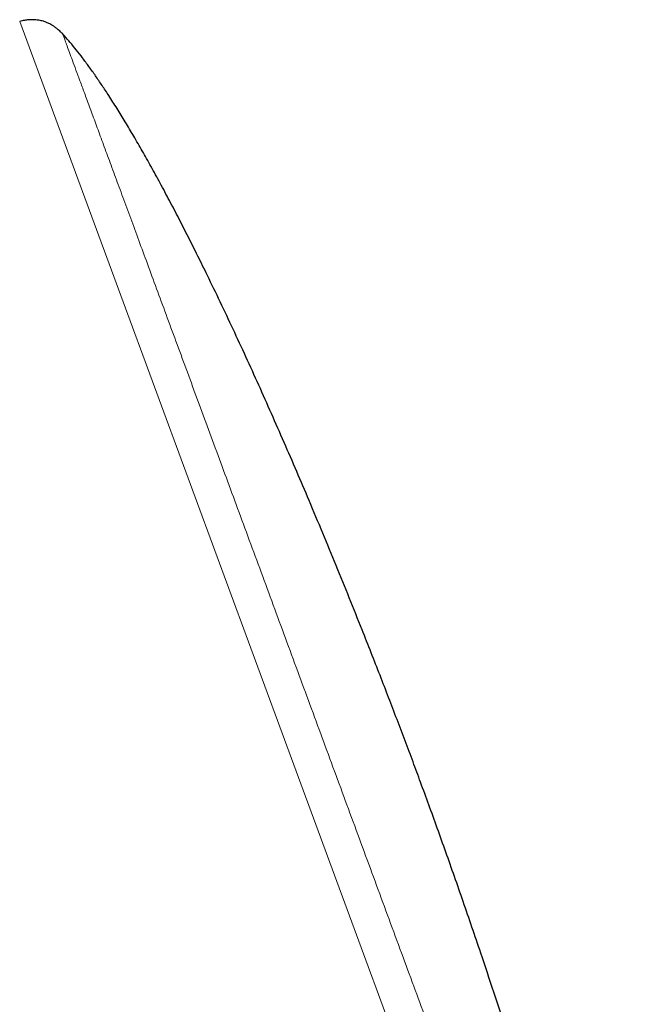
# Model space of a CAD drawing. Header units: millimetres. Extents: x 8 to 830, y 12 to 1725.
# Tile 156 of 256: x 82 to 107, y 1572 to 1611. Entities that reach past the tile are written whole.
import ezdxf

# ---------------------------------------------------------------- set-up
doc = ezdxf.new("R2010")
doc.units = ezdxf.units.MM

msp = doc.modelspace()

# ---------------------------------------------------------------- linework, layer by layer
at = {"color": 8, "linetype": 'Continuous', "lineweight": 0}
msp.add_line((105.579, 1547.954), (82.414, 1610.75), dxfattribs=at)
at = {"color": 7, "linetype": 'Continuous', "lineweight": 30}
for points, knots in [([(84.103, 1610.258), (84.064, 1610.298), (83.992, 1610.373), (83.882, 1610.469), (83.78, 1610.545), (83.688, 1610.604), (83.605, 1610.65), (83.534, 1610.685), (83.471, 1610.712), (83.41, 1610.735), (83.34, 1610.758), (83.257, 1610.78), (83.159, 1610.8), (83.044, 1610.814), (82.912, 1610.821), (82.762, 1610.814), (82.593, 1610.793), (82.476, 1610.765), (82.414, 1610.75)], [0, 0, 0, 0, 0.089237, 0.167198, 0.235136, 0.294016, 0.344544, 0.387207, 0.422321, 0.454319, 0.493229, 0.539532, 0.593421, 0.655281, 0.725748, 0.805764, 0.896623, 1, 1, 1, 1]), ([(98.159, 1580.888), (98.06, 1581.155), (97.86, 1581.696), (97.551, 1582.518), (97.232, 1583.358), (96.903, 1584.216), (96.564, 1585.09), (96.217, 1585.977), (95.815, 1586.99), (95.358, 1588.13), (94.843, 1589.394), (94.317, 1590.668), (93.8, 1591.9), (93.294, 1593.087), (92.802, 1594.224), (92.305, 1595.354), (91.805, 1596.474), (91.303, 1597.579), (90.799, 1598.666), (90.295, 1599.733), (89.833, 1600.69), (89.414, 1601.539), (89.041, 1602.283), (88.67, 1603.008), (88.301, 1603.714), (87.935, 1604.398), (87.579, 1605.048), (87.233, 1605.662), (86.899, 1606.242), (86.568, 1606.797), (86.242, 1607.328), (85.938, 1607.806), (85.656, 1608.234), (85.396, 1608.614), (85.14, 1608.974), (84.889, 1609.312), (84.643, 1609.629), (84.404, 1609.918), (84.226, 1610.126), (84.125, 1610.233), (84.102, 1610.258)], [0, 0, 0, 0, 0.026151, 0.053025, 0.080564, 0.108707, 0.137397, 0.166574, 0.196179, 0.237477, 0.27932, 0.321555, 0.364029, 0.40203, 0.439992, 0.477806, 0.515365, 0.55256, 0.589284, 0.62543, 0.660891, 0.686859, 0.712341, 0.737295, 0.761677, 0.785443, 0.808551, 0.829698, 0.850187, 0.869984, 0.889055, 0.907368, 0.922026, 0.936117, 0.949624, 0.962532, 0.974825, 0.98649, 0.996903, 1, 1, 1, 1]), ([(106.543, 1549.425), (106.546, 1549.528), (106.554, 1549.767), (106.549, 1550.147), (106.532, 1550.573), (106.503, 1551.02), (106.462, 1551.487), (106.406, 1552.009), (106.333, 1552.586), (106.241, 1553.221), (106.134, 1553.881), (106.013, 1554.565), (105.878, 1555.272), (105.73, 1556.001), (105.57, 1556.749), (105.398, 1557.517), (105.215, 1558.301), (105.021, 1559.102), (104.816, 1559.917), (104.59, 1560.796), (104.339, 1561.738), (104.065, 1562.743), (103.779, 1563.76), (103.433, 1564.966), (103.022, 1566.358), (102.543, 1567.935), (102.051, 1569.512), (101.548, 1571.083), (101.039, 1572.639), (100.582, 1574.01), (100.179, 1575.195), (99.835, 1576.197), (99.493, 1577.18), (99.153, 1578.142), (98.818, 1579.08), (98.488, 1579.993), (98.267, 1580.593), (98.159, 1580.888)], [0, 0, 0, 0, 0.009465, 0.021944, 0.034928, 0.048618, 0.062996, 0.078042, 0.096797, 0.116433, 0.136912, 0.158194, 0.180238, 0.203004, 0.226449, 0.25053, 0.275205, 0.300431, 0.326163, 0.352359, 0.383766, 0.415682, 0.448035, 0.480752, 0.530851, 0.581361, 0.632024, 0.682585, 0.732786, 0.782368, 0.815283, 0.847721, 0.879603, 0.910852, 0.941387, 0.971129, 1, 1, 1, 1])]:
    msp.add_open_spline(points, degree=3, knots=knots, dxfattribs=at)
at = {"color": 8, "linetype": 'Continuous', "lineweight": 0}
for points, knots in [([(84.103, 1610.258), (84.105, 1610.253), (84.109, 1610.241), (84.143, 1610.15), (84.196, 1610.004), (84.272, 1609.799), (84.369, 1609.537), (84.485, 1609.221), (84.622, 1608.852), (84.778, 1608.428), (84.955, 1607.949), (85.152, 1607.413), (85.371, 1606.821), (85.609, 1606.176), (85.865, 1605.48), (86.138, 1604.74), (86.427, 1603.956), (86.731, 1603.132), (87.051, 1602.265), (87.389, 1601.351), (87.743, 1600.39), (88.114, 1599.383), (88.5, 1598.339), (88.898, 1597.259), (89.307, 1596.152), (89.724, 1595.02), (90.149, 1593.867), (90.584, 1592.688), (91.031, 1591.478), (91.488, 1590.238), (91.956, 1588.971), (92.43, 1587.686), (92.909, 1586.386), (93.391, 1585.081), (93.873, 1583.774), (94.355, 1582.467), (94.839, 1581.156), (95.326, 1579.834), (95.817, 1578.504), (96.309, 1577.169), (96.8, 1575.839), (97.288, 1574.516), (97.769, 1573.212), (98.242, 1571.928), (98.708, 1570.667), (99.167, 1569.423), (99.621, 1568.191), (100.07, 1566.973), (100.513, 1565.773), (100.946, 1564.601), (101.367, 1563.458), (101.775, 1562.353), (102.168, 1561.288), (102.545, 1560.264), (102.91, 1559.276), (103.262, 1558.321), (103.601, 1557.402), (103.927, 1556.52), (104.235, 1555.683), (104.527, 1554.893), (104.799, 1554.156), (105.051, 1553.472), (105.284, 1552.841), (105.498, 1552.26), (105.694, 1551.728), (105.872, 1551.246), (106.03, 1550.817), (106.168, 1550.443), (106.285, 1550.127), (106.38, 1549.87), (106.453, 1549.67), (106.505, 1549.529), (106.538, 1549.441), (106.542, 1549.43), (106.544, 1549.425)], [0, 0, 0, 0, 0.014, 0.028, 0.042, 0.056, 0.07, 0.08375, 0.0975, 0.11125, 0.125, 0.139, 0.153, 0.167, 0.181, 0.195, 0.20875, 0.2225, 0.23625, 0.25, 0.264, 0.278, 0.292, 0.306, 0.32, 0.33375, 0.3475, 0.36125, 0.375, 0.389, 0.403, 0.417, 0.431, 0.445, 0.45875, 0.4725, 0.48625, 0.5, 0.514, 0.528, 0.542, 0.556, 0.57, 0.58375, 0.5975, 0.61125, 0.625, 0.639, 0.653, 0.667, 0.681, 0.695, 0.70875, 0.7225, 0.73625, 0.75, 0.764, 0.778, 0.792, 0.806, 0.82, 0.83375, 0.8475, 0.86125, 0.875, 0.889, 0.903, 0.917, 0.931, 0.945, 0.95875, 0.9725, 0.98625, 1, 1, 1, 1]), ([(58.679, 1603.56), (58.681, 1603.554), (58.685, 1603.542), (58.722, 1603.443), (58.78, 1603.286), (58.861, 1603.065), (58.965, 1602.783), (59.091, 1602.442), (59.238, 1602.044), (59.406, 1601.588), (59.597, 1601.071), (59.81, 1600.494), (60.045, 1599.856), (60.302, 1599.161), (60.578, 1598.411), (60.872, 1597.613), (61.184, 1596.769), (61.511, 1595.881), (61.856, 1594.947), (62.22, 1593.961), (62.602, 1592.926), (63.002, 1591.841), (63.417, 1590.716), (63.846, 1589.552), (64.286, 1588.359), (64.736, 1587.14), (65.194, 1585.898), (65.663, 1584.627), (66.144, 1583.323), (66.637, 1581.987), (67.141, 1580.621), (67.652, 1579.237), (68.168, 1577.836), (68.687, 1576.429), (69.207, 1575.021), (69.726, 1573.613), (70.247, 1572.2), (70.773, 1570.775), (71.301, 1569.342), (71.832, 1567.904), (72.361, 1566.47), (72.887, 1565.045), (73.405, 1563.64), (73.915, 1562.257), (74.417, 1560.898), (74.911, 1559.557), (75.401, 1558.229), (75.885, 1556.917), (76.362, 1555.624), (76.828, 1554.361), (77.282, 1553.129), (77.722, 1551.938), (78.145, 1550.791), (78.552, 1549.687), (78.945, 1548.623), (79.324, 1547.594), (79.69, 1546.603), (80.04, 1545.653), (80.373, 1544.752), (80.687, 1543.9), (80.98, 1543.106), (81.252, 1542.369), (81.503, 1541.689), (81.733, 1541.063), (81.945, 1540.49), (82.137, 1539.971), (82.307, 1539.508), (82.456, 1539.105), (82.582, 1538.764), (82.684, 1538.487), (82.763, 1538.273), (82.82, 1538.118), (82.851, 1538.033), (82.864, 1537.997), (82.861, 1538.008), (82.861, 1538.008)], [0, 0, 0, 0, 0.014, 0.028, 0.0419999, 0.0559999, 0.0699999, 0.0837499, 0.0974999, 0.1112499, 0.1249999, 0.1389999, 0.1529999, 0.1669999, 0.1809998, 0.1949998, 0.2087498, 0.2224998, 0.2362499, 0.2499999, 0.2639998, 0.2779998, 0.2919998, 0.3059998, 0.3199997, 0.3337498, 0.3474998, 0.3612498, 0.3749998, 0.3889998, 0.4029998, 0.4169997, 0.4309997, 0.4449997, 0.4587497, 0.4724997, 0.4862497, 0.4999997, 0.5139997, 0.5279997, 0.5419997, 0.5559996, 0.5699996, 0.5837496, 0.5974996, 0.6112497, 0.6249997, 0.6389997, 0.6529996, 0.6669996, 0.6809996, 0.6949996, 0.7087496, 0.7224996, 0.7362496, 0.7499996, 0.7639996, 0.7779996, 0.7919995, 0.8059995, 0.8199995, 0.8337495, 0.8474995, 0.8612495, 0.8749995, 0.8889995, 0.9029995, 0.9169995, 0.9309994, 0.9449994, 0.9587494, 0.9724995, 0.9862495, 0.9999995, 1, 1, 1, 1])]:
    msp.add_open_spline(points, degree=3, knots=knots, dxfattribs=at)

doc.saveas('drawing.dxf')
